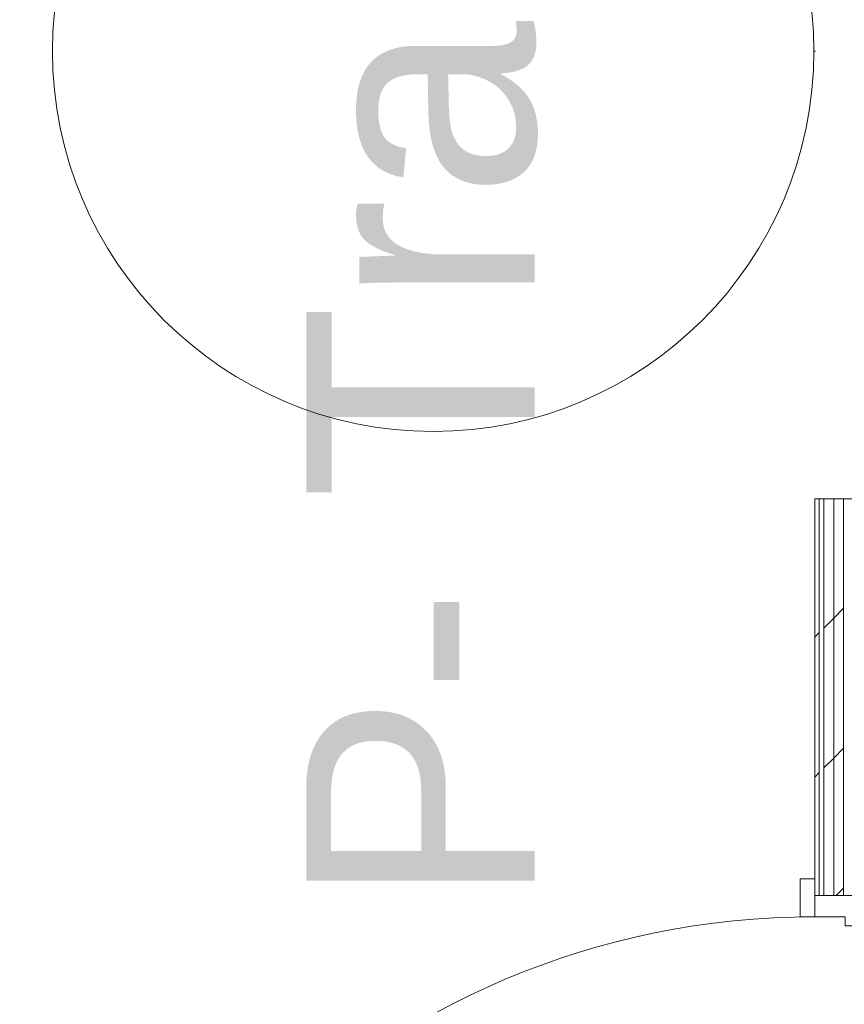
# Model space of a CAD drawing. Header units: millimetres. Extents: x -40968 to 11883, y -18816 to 4378.
# Tile 184 of 256: x 1579 to 2662, y -16060 to -14767. Entities that reach past the tile are written whole.
import ezdxf

# ---------------------------------------------------------------- set-up
doc = ezdxf.new("R2010")
doc.units = ezdxf.units.MM
doc.header["$MEASUREMENT"] = 0
doc.linetypes.add('Wipeout_Contour', pattern=[1000, 0, -1000])
for name, color, linetype in [('02_ACAB_Anotacio Portes', 7, 'Continuous'), ('Nuevo_08_E_Envans secs', 7, 'Continuous'), ('Nuevo_Puertas Archicad', 7, 'Continuous')]:
    doc.layers.add(name, color=color, linetype=linetype)
for name, color, linetype, lineweight in [('02_ACAB_Anotacio Portes_Pluma_Nº__46', 5, 'Continuous', 5), ('Nuevo_08_E_Envans secs_Pluma_Nº__1', 7, 'Continuous', 5), ('Nuevo_Puertas Archicad_Pluma_Nº__1', 7, 'Continuous', 5)]:
    doc.layers.add(name, color=color, linetype=linetype, lineweight=lineweight)
for name, color, linetype, lineweight, true_color in [('Nuevo_08_E_Envans secs_Pluma_Nº__171', 171, 'Continuous', 13, 0xaaaaff), ('Nuevo_08_E_Envans secs_Pluma_Nº__177', 7, 'Continuous', 15, 0xf7e046), ('Nuevo_Puertas Archicad_Pluma_Nº__3', 7, 'Continuous', 5, 0xa4a4a4)]:
    doc.layers.add(name, color=color, linetype=linetype, lineweight=lineweight, true_color=true_color)
doc.styles.add('Estilo_Generado_1', font='arial.ttf')
pattern_1 = [(45, (0, 0), (-183.8478, 183.8478), [195, -65]), (45, (7e-14, 183.85), (-183.8478, 183.8478), [195, -65])]

# ---------------------------------------------------------------- blocks, each defined once
blk = doc.blocks.new('Puerta 27_7')
at = {"layer": 'Nuevo_Puertas Archicad_Pluma_Nº__1', "color": 7, "linetype": 'Continuous', "lineweight": 5}
for p, q in [((482, 0), (482, 1044)), ((482, 1044), (522, 1044)), ((522, 1044), (522, 0)), ((-572, 0), (-572, 19)), ((-572, 19), (-522, 19)), ((-522, 19), (-522, 0)), ((522, 19), (572, 19)), ((522, 0), (522, 19)), ((572, 19), (572, 0)), ((-522, 0), (-572, 0)), ((-550, 0), (-572, 0)), ((-550, 0), (-572, 0)), ((-522, 0), (-550, 0)), ((-550, 0), (-550, -146)), ((-550, 0), (-550, -6)), ((-550, 0), (-550, -6)), ((-522, -40), (-522, 0)), ((522, 0), (482, 0)), ((572, 0), (522, 0)), ((550, 0), (522, 0)), ((522, 0), (522, -40)), ((550, -146), (550, 0)), ((550, 0), (550, -6)), ((550, 0), (550, -6)), ((550, 0), (572, 0)), ((550, 0), (572, 0)), ((-550, -6), (-550, -12)), ((-550, -6), (-550, -12)), ((-550, -12), (-550, -25)), ((-550, -12), (-550, -25)), ((550, -6), (550, -12)), ((550, -6), (550, -12)), ((550, -12), (550, -25)), ((550, -12), (550, -25)), ((-550, -25), (-550, -38)), ((-550, -25), (-550, -38)), ((550, -25), (550, -38)), ((550, -25), (550, -38)), ((-550, -38), (-550, -108)), ((-550, -38), (-550, -108)), ((550, -38), (550, -108)), ((550, -38), (550, -108)), ((-510, -40), (-522, -40)), ((-510, -146), (-510, -40)), ((522, -40), (510, -40)), ((510, -40), (510, -146)), ((-550, -108), (-550, -121)), ((-550, -108), (-550, -121)), ((550, -108), (550, -121)), ((550, -108), (550, -121)), ((-550, -121), (-550, -134)), ((-550, -121), (-550, -134)), ((550, -121), (550, -134)), ((550, -121), (550, -134)), ((-550, -134), (-550, -140)), ((-550, -134), (-550, -140)), ((-550, -140), (-550, -146)), ((-550, -140), (-550, -146)), ((550, -134), (550, -140)), ((550, -134), (550, -140)), ((550, -140), (550, -146)), ((550, -140), (550, -146)), ((-572, -165), (-572, -146)), ((-572, -146), (-522, -146)), ((-550, -146), (-572, -146)), ((-550, -146), (-572, -146)), ((-550, -146), (-510, -146)), ((-522, -146), (-522, -165)), ((510, -146), (550, -146)), ((522, -146), (572, -146)), ((522, -165), (522, -146)), ((550, -146), (572, -146)), ((550, -146), (572, -146)), ((572, -146), (572, -165)), ((-522, -165), (-572, -165)), ((572, -165), (522, -165))]:
    blk.add_line(p, q, dxfattribs=at)
at = {"layer": 'Nuevo_Puertas Archicad_Pluma_Nº__3', "color": 253, "linetype": 'Continuous', "lineweight": 5, "true_color": 0xa4a4a4}
blk.add_arc((522, 0), 1044, 90, 180, dxfattribs=at)
blk = doc.blocks.new('Puerta Rápida Enrrollable 27_2')
at = {"layer": 'Nuevo_Puertas Archicad', "linetype": 'Continuous', "lineweight": 0, "true_color": 0xffffff}
h = blk.add_hatch(dxfattribs=at)
h.set_pattern_fill('Hormigón_en_Masa_0001', style=0, pattern_type=2)
h.set_pattern_definition([(0, (0, 0), (0, 779.4), [48.75, -401.25]), (0, (225, 389.7), (0, 779.4), [48.75, -401.25]), (60, (0, 0), (-675, 389.7), [48.75, -401.25]), (60, (450, 0), (-675, 389.7), [48.75, -401.25]), (120, (48.75, 0), (675, 389.7), [48.75, -401.25]), (120, (498.75, 0), (675, 389.7), [48.75, -401.25]), (0, (0, 75), (0, 150), [0, -150, 0, -225]), (45, (75, 75), (-106.066, 106.066), [0, -112.5, 0, -187.5])])
h.paths.add_polyline_path([(-545, 176), (-545, 174), (545, 174), (545, 176)])
at = {"layer": 'Nuevo_Puertas Archicad_Pluma_Nº__1', "color": 7, "linetype": 'Continuous', "lineweight": 5}
for p, q in [((665, 501), (695, 531)), ((695, 531), (785, 531)), ((785, 531), (815, 501)), ((665, 146), (665, 501)), ((815, 501), (815, 146)), ((-540, 206), (-665, 206)), ((-665, 206), (-665, 146)), ((-660, 151), (-660, 201)), ((-660, 201), (-545, 201)), ((-545, 201), (-545, 186)), ((-540, 186), (-540, 206)), ((540, 186), (540, 206)), ((540, 206), (665, 206)), ((660, 201), (545, 201)), ((545, 201), (545, 186)), ((660, 151), (660, 201)), ((665, 206), (665, 146)), ((-545, 186), (-540, 186)), ((545, 186), (540, 186)), ((-545, 176), (545, 176)), ((-545, 174), (-545, 176)), ((545, 174), (-545, 174)), ((545, 176), (545, 174)), ((-540, 166), (-545, 166)), ((-545, 166), (-545, 151)), ((-540, 146), (-540, 166)), ((540, 166), (545, 166)), ((540, 146), (540, 166)), ((545, 166), (545, 151)), ((-665, 146), (-540, 146)), ((-545, 151), (-660, 151)), ((-550, 140), (-550, 146)), ((665, 146), (540, 146)), ((545, 151), (660, 151)), ((550, 140), (550, 146)), ((815, 146), (665, 146)), ((-550, 134), (-550, 140)), ((-550, 121), (-550, 134)), ((550, 134), (550, 140)), ((550, 121), (550, 134)), ((-550, 108), (-550, 121)), ((550, 108), (550, 121)), ((-550, 38), (-550, 108)), ((550, 38), (550, 108)), ((-550, 25), (-550, 38)), ((550, 25), (550, 38)), ((-550, 12), (-550, 25)), ((550, 12), (550, 25)), ((-550, 6), (-550, 12)), ((-550, 0), (-550, 6)), ((550, 6), (550, 12)), ((550, 0), (550, 6))]:
    blk.add_line(p, q, dxfattribs=at)
blk = doc.blocks.new('Muro_74_1', base_point=(2622.9, -17277))
at = {"color": 254, "linetype": 'Wipeout_Contour', "lineweight": 0, "ltscale": 63521.387749}
blk.add_wipeout([(2647.9, -15917.5), (2660.9, -15917.5), (2660.9, -15396.3), (2647.9, -15396.3)], dxfattribs=at).dxf.layer = 'Nuevo_08_E_Envans secs'
at = {"layer": 'Nuevo_08_E_Envans secs_Pluma_Nº__177', "linetype": 'Continuous', "lineweight": 15, "true_color": 0xf7e046}
h = blk.add_hatch(dxfattribs=at)
h.set_pattern_fill('Panellat_HPL_0001', color=53, style=0, pattern_type=2)
h.set_pattern_definition(pattern_1)
h.paths.add_polyline_path([(2647.9, -15917.5), (2660.9, -15917.5), (2660.9, -15396.3), (2647.9, -15396.3)])
at = {"layer": 'Nuevo_08_E_Envans secs_Pluma_Nº__1', "color": 7, "linetype": 'Continuous', "lineweight": 5}
for p, q in [((2660.9, -15917.5), (2660.9, -15396.3)), ((2660.9, -15396.3), (2730.9, -15396.3)), ((2660.9, -15917.5), (2730.9, -15917.5))]:
    blk.add_line(p, q, dxfattribs=at)
at = {"color": 254, "linetype": 'Wipeout_Contour', "lineweight": 0, "ltscale": 63512.714289}
blk.add_wipeout([(2634.9, -15917.5), (2647.9, -15917.5), (2647.9, -15396.3), (2634.9, -15396.3)], dxfattribs=at).dxf.layer = 'Nuevo_08_E_Envans secs'
at = {"layer": 'Nuevo_08_E_Envans secs_Pluma_Nº__177', "linetype": 'Continuous', "lineweight": 15, "true_color": 0xf7e046}
h = blk.add_hatch(dxfattribs=at)
h.set_pattern_fill('Panellat_HPL_0001', color=53, style=0, pattern_type=2)
h.set_pattern_definition(pattern_1)
h.paths.add_polyline_path([(2634.9, -15917.5), (2647.9, -15917.5), (2647.9, -15396.3), (2634.9, -15396.3)])
at = {"layer": 'Nuevo_08_E_Envans secs_Pluma_Nº__1', "color": 7, "linetype": 'Continuous', "lineweight": 5}
for p, q in [((2647.9, -15917.5), (2647.9, -15396.3)), ((2647.9, -15396.3), (2660.9, -15396.3)), ((2647.9, -15917.5), (2660.9, -15917.5))]:
    blk.add_line(p, q, dxfattribs=at)
at = {"color": 254, "linetype": 'Wipeout_Contour', "lineweight": 0, "ltscale": 63502.422866}
blk.add_wipeout([(2622.9, -15917.5), (2628.9, -15917.5), (2628.9, -15396.3), (2622.9, -15396.3)], dxfattribs=at).dxf.layer = 'Nuevo_08_E_Envans secs'
at = {"layer": 'Nuevo_08_E_Envans secs_Pluma_Nº__171', "linetype": 'Continuous', "lineweight": 13, "true_color": 0xaaaaff}
h = blk.add_hatch(dxfattribs=at)
h.set_pattern_fill('Panellat_HPL_0001', color=161, style=0, pattern_type=2)
h.set_pattern_definition(pattern_1)
h.paths.add_polyline_path([(2622.9, -15917.5), (2628.9, -15917.5), (2628.9, -15396.3), (2622.9, -15396.3)])
at = {"layer": 'Nuevo_08_E_Envans secs_Pluma_Nº__1', "color": 7, "linetype": 'Continuous', "lineweight": 5}
for p, q in [((2622.9, -15396.3), (2628.9, -15396.3)), ((2628.9, -15917.5), (2628.9, -15396.3)), ((2628.9, -15396.3), (2634.9, -15396.3)), ((2634.9, -15917.5), (2634.9, -15396.3)), ((2634.9, -15396.3), (2647.9, -15396.3)), ((2622.9, -15917.5), (2622.9, -15895.5)), ((2622.9, -15917.5), (2628.9, -15917.5)), ((2628.9, -15917.5), (2634.9, -15917.5)), ((2634.9, -15917.5), (2647.9, -15917.5))]:
    blk.add_line(p, q, dxfattribs=at)
at = {"layer": 'Nuevo_08_E_Envans secs_Pluma_Nº__1', "color": 7, "linetype": 'Continuous', "lineweight": 5, "flags": 128}
blk.add_lwpolyline([(2622.9, -15396.3), (2622.9, -15917.5)], dxfattribs=at)
at = {"layer": 'Nuevo_Puertas Archicad', "color": 253, "linetype": 'Continuous', "lineweight": 5, "true_color": 0xa4a4a6, "xscale": -1, "zscale": 1000}
for name, p, rotation in [('Puerta Rápida Enrrollable 27_2', (2622.9, -14846.3), 270), ('Puerta 27_7', (2622.9, -16467.5), 90)]:
    blk.add_blockref(name, p, dxfattribs=dict(at, rotation=rotation))
blk = doc.blocks.new('Etiqueta_16_1', base_point=(2622.9, -14807.7))
at = {"layer": '02_ACAB_Anotacio Portes_Pluma_Nº__46', "color": 5, "linetype": 'Continuous', "lineweight": 5}
for p, q in [((2622, -14807.7), (2621.9, -14807.7)), ((2623.8, -14807.7), (2622, -14807.7))]:
    blk.add_line(p, q, dxfattribs=at)
at = {"layer": '02_ACAB_Anotacio Portes_Pluma_Nº__46', "color": 5, "linetype": 'Continuous', "lineweight": 5, "flags": 128}
blk.add_lwpolyline([(2121.9, -14307.7, 1), (2121.9, -15307.7, 1)], format="xyb", close=True, dxfattribs=at)
at = {"layer": '02_ACAB_Anotacio Portes_Pluma_Nº__46', "color": 5, "lineweight": 5, "insert": (1955.2, -14807.7), "char_height": 300, "attachment_point": 2, "rotation": 90, "style": 'Estilo_Generado_1'}
blk.add_mtext('\\A1;{\\pqc;\\pt0,46000;\\fArial|b0|i0|c0|p0;\\W1.000000;P- Transfer\\fArial|b0|i0|c0|p0;\\W1.000000;\\A1{\\H.66x;\\S^  ;}\\fArial|b0|i0|c0|p0;\\W1.000000;\\fArial|b0|i0|c0|p0;\\W1.000000;\\A1{\\H.66x;\\S^  ;}\\fArial|b0|i0|c0|p0;\\W1.000000; \\fArial|b0|i0|c0|p0;\\W1.000000;\\fArial|b0|i0|c0|p0;\\W1.000000;\\fArial|b0|i0|c0|p0;\\W1.000000;\\fArial|b0|i0|c0|p0;\\W1.000000;\\fArial|b0|i0|c0|p0;\\W1.000000;\\fArial|b0|i0|c0|p0;\\W1.000000;\\fArial|b0|i0|c0|p0;\\W1.000000;\\fArial|b0|i0|c0|p0;\\W1.000000;\\fArial|b0|i0|c0|p0;\\W1.000000;\\fArial|b0|i0|c0|p0;\\W1.000000;\\fArial|b0|i0|c0|p0;\\W1.000000;\\fArial|b0|i0|c0|p0;\\W1.000000;\\fArial|b0|i0|c0|p0;\\W1.000000;\\fArial|b0|i0|c0|p0;\\W1.000000;\\fArial|b0|i0|c0|p0;\\W1.000000;\\fArial|b0|i0|c0|p0;\\W1.000000;\\fArial|b0|i0|c0|p0;\\W1.000000;\\fArial|b0|i0|c0|p0;\\W1.000000;\\fArial|b0|i0|c0|p0;\\W1.000000;\\fArial|b0|i0|c0|p0;\\W1.000000;\\fArial|b0|i0|c0|p0;\\W1.000000;\\fArial|b0|i0|c0|p0;\\W1.000000;\\fArial|b0|i0|c0|p0;\\W1.000000;\\fArial|b0|i0|c0|p0;\\W1.000000;\\fArial|b0|i0|c0|p0;\\W1.000000;\\fArial|b0|i0|c0|p0;\\W1.000000;\\fArial|b0|i0|c0|p0;\\W1.000000;\\fArial|b0|i0|c0|p0;\\W1.000000;\\fArial|b0|i0|c0|p0;\\W1.000000;\\fArial|b0|i0|c0|p0;\\W1.000000;\\fArial|b0|i0|c0|p0;\\W1.000000;\\fArial|b0|i0|c0|p0;\\W1.000000;\\fArial|b0|i0|c0|p0;\\W1.000000;\\fArial|b0|i0|c0|p0;\\W1.000000;\\fArial|b0|i0|c0|p0;\\W1.000000;\\fArial|b0|i0|c0|p0;\\W1.000000;\\fArial|b0|i0|c0|p0;\\W1.000000;\\fArial|b0|i0|c0|p0;\\W1.000000;\\fArial|b0|i0|c0|p0;\\W1.000000;\\fArial|b0|i0|c0|p0;\\W1.000000;\\fArial|b0|i0|c0|p0;\\W1.000000;\\fArial|b0|i0|c0|p0;\\W1.000000;\\fArial|b0|i0|c0|p0;\\W1.000000;}', dxfattribs=at)

msp = doc.modelspace()

# ---------------------------------------------------------------- block references
at = {"layer": 'Nuevo_08_E_Envans secs', "color": 7, "lineweight": 20}
msp.add_blockref('Muro_74_1', (2622.9, -17277), dxfattribs=at)

# ---------------------------------------------------------------- next in the draw order: block references
at = {"layer": '02_ACAB_Anotacio Portes', "color": 5, "linetype": 'Continuous', "lineweight": 5}
msp.add_blockref('Etiqueta_16_1', (2622.9, -14807.7), dxfattribs=at)

doc.saveas('drawing.dxf')
